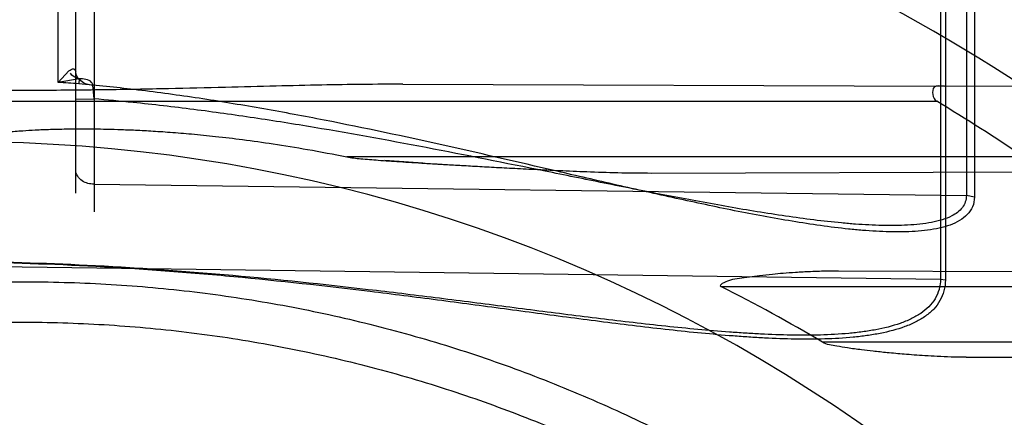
# Model space of a CAD drawing. Header units: millimetres. Extents: x 0 to 297, y 0 to 210.
# Tile 83 of 256: x 147.3631 to 147.4958, y 93.0502 to 93.1039. Entities that reach past the tile are written whole.
import ezdxf

# ---------------------------------------------------------------- set-up
doc = ezdxf.new("R2010")
doc.units = ezdxf.units.MM
doc.header["$LTSCALE"] = 16.335
doc.layers.get('0').update_dxf_attribs({"linetype": 'CONTINUOUS'})
for name, color, linetype in [('01_GLOBAL', 7, 'CONTINUOUS'), ('INTFCLR_1', 7, 'CONTINUOUS'), ('INTFCLR_144815', 7, 'CONTINUOUS')]:
    doc.layers.add(name, color=color, linetype=linetype)

msp = doc.modelspace()

# ---------------------------------------------------------------- linework, layer by layer
at = {"color": 7, "linetype": 'Continuous'}
msp.add_circle((148.0808034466, 92.1164639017), 1.9, dxfattribs=at)
at = {"color": 9, "linetype": 'Continuous'}
msp.add_arc((148.0808034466, 92.1164639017), 1.8756493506, 92.9674534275, 177.0325465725, dxfattribs=at)
at = {"layer": '01_GLOBAL', "color": 7, "linetype": 'Continuous'}
msp.add_circle((148.0808034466, 92.1164639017), 1.925, dxfattribs=at)
at = {"layer": 'INTFCLR_1', "color": 9, "linetype": 'Continuous'}
for p, q in [((147.3682678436, 93.0953962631), (147.3682678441, 93.1742434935)), ((147.3706636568, 93.08044995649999), (147.3706636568, 93.17087953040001)), ((147.3731200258, 93.17087953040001), (147.3731200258, 93.0779503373)), ((147.4907002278, 93.1389978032), (147.4907002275, 93.08012370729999)), ((147.4917817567, 93.1387385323), (147.4917817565, 93.0799226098)), ((147.4871989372, 93.12449613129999), (147.4871989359, 93.0688758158)), ((147.4878626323, 93.1243332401), (147.4878626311, 93.068749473)), ((147.3682678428, 93.0953962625), (147.369739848, 93.096942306)), ((147.3711214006, 93.0958837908), (147.3682678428, 93.0953962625)), ((147.3711211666, 93.0958809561), (147.3710544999, 93.0952179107)), ((147.3731200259, 93.09317871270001), (147.3729576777, 93.0950258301)), ((147.4147430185, 93.0951474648), (147.4877611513, 93.09489258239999)), ((147.3506636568, 93.0928536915), (147.4867015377, 93.0928536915)), ((147.3706636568, 93.0931478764), (147.3731200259, 93.09317871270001)), ((147.4984319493, 93.08535369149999), (147.4071800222, 93.08535369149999)), ((147.4482877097, 93.0831770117), (147.5051468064, 93.08337548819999)), ((147.3731200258, 93.0816687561), (147.4907002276, 93.08012370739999)), ((147.4917817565, 93.0799226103), (147.4907002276, 93.08012370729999)), ((147.3556636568, 93.07060423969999), (147.4871989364, 93.0688758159)), ((147.5223545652, 93.06977182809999), (147.4734423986, 93.06994256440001)), ((147.4871989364, 93.0688758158), (147.4878626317, 93.06874947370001)), ((147.4576236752, 93.06785369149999), (147.5212840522, 93.06785369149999)), ((147.529617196, 93.0603536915), (147.4713170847, 93.0603536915)), ((147.4906789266, 93.0583249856), (147.5346089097, 93.0584783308))]:
    msp.add_line(p, q, dxfattribs=at)
at = {"layer": 'INTFCLR_1', "color": 6, "linetype": 'Continuous'}
msp.add_line((147.498388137, 93.094855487), (147.4877611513, 93.09489258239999), dxfattribs=at)
at = {"layer": 'INTFCLR_1', "color": 7, "linetype": 'Continuous'}
msp.add_line((147.4174590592, 93.0845125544), (147.4123141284, 93.0848470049), dxfattribs=at)
at = {"layer": 'INTFCLR_1', "color": 6, "linetype": 'Continuous'}
for centre, radius, start, end in [((147.3556636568, 92.8766036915), 0.3017258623, 270, 90.00000002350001), ((147.3556636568, 92.8766036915), 0.2867456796, 270, 90.00000002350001), ((147.3570384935, 92.8771286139), 0.2516938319, 55.82187042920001, 58.99173825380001), ((147.3638778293, 92.8804438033), 0.2095489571, 59.1550388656, 63.4249459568)]:
    msp.add_arc(centre, radius, start, end, dxfattribs=at)
at = {"layer": 'INTFCLR_1', "color": 9, "linetype": 'Continuous'}
for centre, radius, start, end in [((147.3556636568, 92.8766036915), 0.2607760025, 56.81755615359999, 90), ((147.3556636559, 92.8766036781), 0.219155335, 85.9729165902, 86.7029528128), ((147.3556636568, 92.8766036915), 0.2107755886, 22.4933176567, 89.9999999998)]:
    msp.add_arc(centre, radius, start, end, dxfattribs=at)
at = {"layer": 'INTFCLR_1', "color": 7, "linetype": 'Continuous'}
msp.add_arc((147.4941153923, 94.34089127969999), 1.2587150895, 266.5084999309, 266.7431427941, dxfattribs=at)
at = {"layer": 'INTFCLR_1', "color": 9, "linetype": 'Continuous'}
for points, knots in [([(147.3697398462, 93.0969423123), (147.3699320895, 93.09708012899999), (147.3703545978, 93.0974514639), (147.3706636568, 93.09697739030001), (147.3706636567, 93.09681301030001)], [0, 0, 0, 0, 0.5899924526, 1, 1, 1, 1]), ([(147.3729576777, 93.0950258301), (147.3723817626, 93.0950599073), (147.3713163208, 93.09534284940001), (147.3706636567, 93.09635228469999), (147.3706636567, 93.09681301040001)], [0, 0, 0, 0, 0.5559904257, 1, 1, 1, 1]), ([(147.3729576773, 93.0950258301), (147.3729487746, 93.09516375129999), (147.3725894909, 93.0958588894), (147.3716943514, 93.09587480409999), (147.371112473, 93.0958854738)], [0, 0, 0, 0, 0.1919067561, 1, 1, 1, 1]), ([(147.4917817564, 93.0799226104), (147.4917817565, 93.0794818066), (147.4915517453, 93.07816267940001), (147.4901562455, 93.07684679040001), (147.4884854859, 93.0761168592), (147.4870257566, 93.0757065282), (147.4848905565, 93.07534406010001), (147.4820365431, 93.07518082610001), (147.4791032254, 93.0752630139), (147.4766771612, 93.0754339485), (147.4741770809, 93.0756708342), (147.4710171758, 93.07606647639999), (147.465891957, 93.0768589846), (147.4594000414, 93.07807685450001), (147.4528677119, 93.0794651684), (147.4475747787, 93.0806452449), (147.4422229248, 93.08186467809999), (147.432826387, 93.08404765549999), (147.4193778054, 93.0871629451), (147.4058565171, 93.0900273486), (147.3949711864, 93.09203675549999), (147.3867673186, 93.09336677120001), (147.3787940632, 93.0944443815), (147.3735470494, 93.0949958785), (147.3710544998, 93.0952179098)], [0, 0, 0, 0, 0.0105992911, 0.0310934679, 0.0424744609, 0.0545634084, 0.0673977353, 0.0945087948, 0.1231162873, 0.1379212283, 0.1529827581, 0.1834962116, 0.2144785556, 0.2776740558, 0.3422856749, 0.375053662, 0.4080688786, 0.4742708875, 0.6070137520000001, 0.7400072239, 0.8065626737, 0.8731611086, 0.9398284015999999, 1, 1, 1, 1]), ([(147.490700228, 93.08012370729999), (147.4907002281, 93.07955709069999), (147.4902757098, 93.0783509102), (147.4888769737, 93.07739507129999), (147.4874231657, 93.0768328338), (147.485979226, 93.07648603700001), (147.4838621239, 93.0761764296), (147.4810347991, 93.0760428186), (147.4781271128, 93.07612005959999), (147.4757208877, 93.0762731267), (147.4732421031, 93.07648312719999), (147.470109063, 93.0768314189), (147.465027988, 93.07752578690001), (147.458590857, 93.0785886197), (147.4521097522, 93.07979690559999), (147.4468592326, 93.0808217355), (147.4415518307, 93.08187911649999), (147.4322320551, 93.0837689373), (147.4188880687, 93.0864579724), (147.4054784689, 93.0889185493), (147.3946862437, 93.09063886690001), (147.386549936, 93.09177537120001), (147.3793568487, 93.0926109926), (147.3748733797, 93.09303110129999), (147.3731200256, 93.0931787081)], [0, 0, 0, 0, 0.0140787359, 0.0291687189, 0.0405751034, 0.0528433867, 0.06594406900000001, 0.0937081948, 0.123024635, 0.1381899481, 0.1536114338, 0.1848321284, 0.2165029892, 0.2810258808, 0.3469149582, 0.3803098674, 0.4139471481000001, 0.4813795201, 0.6165913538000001, 0.7521693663, 0.8200912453, 0.8881179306, 0.9562802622, 1, 1, 1, 1]), ([(147.3731200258, 93.0816687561), (147.3725717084, 93.0816759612), (147.3714408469, 93.0819195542), (147.3706636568, 93.0829917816), (147.3706636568, 93.0835504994)], [0, 0, 0, 0, 0.4953241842, 1, 1, 1, 1]), ([(147.4871989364, 93.0688758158), (147.4871989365, 93.0684024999), (147.4870843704, 93.06747177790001), (147.4865304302, 93.06618607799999), (147.4856585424, 93.06509666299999), (147.4845385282, 93.06419592), (147.4832245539, 93.0634586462), (147.4812149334, 93.0626443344), (147.4790019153, 93.0621009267), (147.4766757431, 93.0617320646), (147.474194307, 93.0614582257), (147.4709803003, 93.06128824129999), (147.4670140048, 93.0612839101), (147.4636270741, 93.0614072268), (147.4608612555, 93.06156520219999), (147.4580374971, 93.06176069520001), (147.4544696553, 93.0620634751), (147.4501484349, 93.06249660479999), (147.4443060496, 93.0631483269), (147.4369417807, 93.0640573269), (147.4280503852, 93.0652069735), (147.4190882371, 93.0663562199), (147.4070127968, 93.0678282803), (147.3948421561, 93.0691167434), (147.3841241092, 93.0699834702), (147.3779556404, 93.0703963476), (147.3689854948, 93.0709098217), (147.3615506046, 93.0711553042), (147.3556636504, 93.071230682)], [0, 0, 0, 0, 0.0104860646, 0.0204761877, 0.0306271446, 0.0410848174, 0.0521313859, 0.0638920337, 0.0890319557, 0.1023818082, 0.1160723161, 0.1443183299, 0.1736348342, 0.2039189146, 0.219389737, 0.2350089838, 0.2666261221, 0.2987127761, 0.3312205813, 0.3968618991, 0.4630987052, 0.529845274, 0.597038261, 0.7326043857, 0.8009458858, 0.8352534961, 0.8695669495, 1, 1, 1, 1]), ([(147.4878626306, 93.0687494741), (147.4878626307, 93.0682517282), (147.4877483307, 93.0672763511), (147.4871942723, 93.0659250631), (147.4863192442, 93.06477669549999), (147.4851927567, 93.0638258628), (147.4838707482, 93.0630475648), (147.4818520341, 93.06218909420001), (147.4796250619, 93.0616140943), (147.477284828, 93.06122367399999), (147.474790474, 93.0609333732), (147.4715592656, 93.06075172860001), (147.4675717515, 93.06074387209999), (147.4641669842, 93.0608708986), (147.4613867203, 93.0610349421), (147.4585480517, 93.06123846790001), (147.4549613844, 93.0615543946), (147.4506175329, 93.06200703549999), (147.4447443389, 93.0626888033), (147.4373414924, 93.0636405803), (147.4284038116, 93.0648451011), (147.4193949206, 93.0660496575), (147.4072570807, 93.06759270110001), (147.3950227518, 93.06894320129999), (147.3842474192, 93.06985058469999), (147.3780463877, 93.07028222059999), (147.369038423, 93.0708177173), (147.3615729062, 93.0710720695), (147.3556636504, 93.0711481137)], [0, 0, 0, 0, 0.0109495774, 0.0213196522, 0.0317515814, 0.042393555, 0.05355310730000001, 0.0653771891, 0.09055277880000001, 0.1038959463, 0.1175707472, 0.1457706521, 0.1750333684, 0.2052626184, 0.220706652, 0.2362998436, 0.2678673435, 0.2999076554, 0.3323720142, 0.397933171, 0.4640942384, 0.5307643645, 0.5978761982, 0.7332556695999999, 0.8014900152, 0.8357407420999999, 0.869995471, 1, 1, 1, 1])]:
    msp.add_open_spline(points, degree=3, knots=knots, dxfattribs=at)
msp.add_open_spline([(147.3711124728, 93.0958854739), (147.370652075, 93.0959675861), (147.3701668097, 93.09624211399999), (147.3699349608, 93.0966482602)], degree=3, dxfattribs=at)
at = {"layer": 'INTFCLR_1', "color": 6, "linetype": 'Continuous'}
for points, knots in [([(147.4147430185, 93.0951474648), (147.4129341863, 93.0951537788), (147.4092966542, 93.09513590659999), (147.4036068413, 93.0950448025), (147.3974417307, 93.0949032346), (147.3905508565, 93.0947256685), (147.3828274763, 93.0945366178), (147.3742569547, 93.09437846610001), (147.3650918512, 93.09429786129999), (147.3588120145, 93.0943120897), (147.3556636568, 93.0943350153)], [0, 0, 0, 0, 0.09183865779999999, 0.1846797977, 0.2889176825, 0.4049349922, 0.5346599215, 0.6811662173, 0.8401472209, 1, 1, 1, 1]), ([(147.4877611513, 93.09489258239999), (147.4872872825, 93.0948942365), (147.4857861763, 93.0952104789), (147.4861535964, 93.0931830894), (147.4867015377, 93.0928536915)], [0, 0, 0, 0, 0.4256836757, 1, 1, 1, 1]), ([(147.3556636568, 93.08737969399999), (147.3556565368, 93.0878737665), (147.357143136, 93.0880401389), (147.3583893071, 93.0883683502), (147.3599499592, 93.0885627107), (147.3616275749, 93.0887480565), (147.3633926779, 93.0888875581), (147.365314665, 93.0890014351), (147.3673822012, 93.0890859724), (147.3693564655, 93.089129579), (147.371171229, 93.0891433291), (147.3727397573, 93.08913859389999), (147.3744704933, 93.08911406), (147.376383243, 93.0890643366), (147.3785011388, 93.0889826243), (147.3808510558, 93.08886027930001), (147.3834647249, 93.088686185), (147.3863797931, 93.0884459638), (147.3896416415, 93.0881207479), (147.3933048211, 93.0876859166), (147.3974357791, 93.0871074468), (147.4021180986, 93.08634432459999), (147.4054208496, 93.08570788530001), (147.4071800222, 93.08535369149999)], [0, 0, 0, 0, 0.0285057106, 0.0566700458, 0.0859345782, 0.1158534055, 0.1550320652, 0.1877298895, 0.2270074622, 0.2743724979, 0.3016524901, 0.3317002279, 0.3648588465, 0.4015053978, 0.4420802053, 0.4871264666, 0.5372499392, 0.5931896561, 0.6558574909, 0.7263470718, 0.8059856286, 0.8964777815, 1, 1, 1, 1]), ([(147.3556636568, 93.06832643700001), (147.3575452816, 93.06840660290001), (147.3613111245, 93.06851146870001), (147.3669618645, 93.06850219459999), (147.3726099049, 93.06832636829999), (147.3782502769, 93.06798414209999), (147.3838781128, 93.067475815), (147.3894885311, 93.0668018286), (147.395076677, 93.0659627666), (147.4006377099, 93.0649593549), (147.4061668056, 93.0637924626), (147.4116591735, 93.0624630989), (147.4171100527, 93.06097241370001), (147.4225147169, 93.0593216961), (147.4278684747, 93.0575123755), (147.4331666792, 93.05554601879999), (147.438404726, 93.0534243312), (147.4435780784, 93.0511491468), (147.4486823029, 93.0487224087), (147.4537129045, 93.04614624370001), (147.4586655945, 93.04342284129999), (147.4635359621, 93.04055461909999), (147.4683199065, 93.0375439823), (147.4730131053, 93.0343936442), (147.4776115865, 93.03110626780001), (147.4821112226, 93.0276848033), (147.4865082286, 93.02413212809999), (147.4907986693, 93.0204514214), (147.4949789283, 93.01664578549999), (147.4990452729, 93.0127186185), (147.5029942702, 93.008673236), (147.5068224, 93.004513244), (147.5105264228, 93.000242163), (147.5141030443, 92.9958637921), (147.5175492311, 92.99138184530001), (147.5208619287, 92.9868002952), (147.5240383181, 92.9821230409), (147.5270755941, 92.9773542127), (147.52997116, 92.97249788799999), (147.5327224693, 92.96755833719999), (147.5353271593, 92.9625398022), (147.5377829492, 92.9574466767), (147.540087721, 92.95228335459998), (147.5422394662, 92.9470543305), (147.5442363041, 92.9417641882), (147.5454631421, 92.93819961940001), (147.5460501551, 92.9364087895)], [0, 0, 0, 0, 0.0227205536, 0.0454410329, 0.06816134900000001, 0.09088163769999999, 0.1136018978, 0.1363221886, 0.1590426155, 0.1817632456, 0.2044840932, 0.2272051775, 0.2499266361, 0.2726484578, 0.2953706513, 0.3180932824, 0.3408163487, 0.363539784, 0.3862638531, 0.4089891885, 0.4317141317, 0.4544408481, 0.4771673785, 0.4998953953, 0.5226228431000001, 0.5453516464, 0.5680799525, 0.5908095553, 0.6135387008, 0.6362690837, 0.6589990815, 0.6817302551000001, 0.7044610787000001, 0.7271930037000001, 0.7499246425, 0.7726572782, 0.7953897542, 0.8181230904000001, 0.8408563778, 0.8635903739, 0.8863244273, 0.90905904, 0.9317938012, 0.9545290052, 0.9772643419, 1, 1, 1, 1]), ([(147.3556636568, 93.0628981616), (147.3593784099, 93.0630505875), (147.3668190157, 93.0631325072), (147.3779643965, 93.06258836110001), (147.3890774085, 93.06137488), (147.4001528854, 93.05948748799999), (147.4111257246, 93.0569261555), (147.4217583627, 93.05375460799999), (147.4321569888, 93.04997292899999), (147.4423175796, 93.0455845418), (147.4523615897, 93.0405071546), (147.4620791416, 93.0348335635), (147.4714308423, 93.0285879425), (147.4803857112, 93.0217931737), (147.4889108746, 93.0144745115), (147.4969786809, 93.006656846), (147.5045579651, 92.9983717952), (147.5116230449, 92.9896477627), (147.5181444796, 92.9805235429), (147.5241035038, 92.9710286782), (147.5294813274, 92.96119369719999), (147.5342574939, 92.95105629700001), (147.5384131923, 92.9406595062), (147.5419364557, 92.9300373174), (147.5448170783, 92.9192224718), (147.5470449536, 92.90825211), (147.5486113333, 92.8971679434), (147.5495102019, 92.8860147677), (147.5497390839, 92.8748392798), (147.5492991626, 92.8636809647), (147.548193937, 92.85257658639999), (147.5464275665, 92.8415592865), (147.5440063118, 92.8306672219), (147.54093851, 92.81993868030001), (147.5372359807, 92.8094150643), (147.5329137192, 92.79913768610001), (147.5279896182, 92.7891448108), (147.5224805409, 92.77946730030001), (147.5164087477, 92.770142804), (147.5097968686, 92.7612036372), (147.5026699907, 92.75268027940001), (147.4950470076, 92.7445947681), (147.4869609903, 92.73698271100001), (147.4784363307, 92.72986534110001), (147.4695078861, 92.7232709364), (147.4602055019, 92.7172218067), (147.4505665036, 92.71174038), (147.4406349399, 92.7068491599), (147.4306493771, 92.702648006), (147.4209252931, 92.6991999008), (147.4118952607, 92.6965311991), (147.4037200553, 92.6945360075), (147.3964382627, 92.6930808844), (147.3895220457, 92.69196609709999), (147.382373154, 92.6910812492), (147.3744248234, 92.6904217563), (147.3654192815, 92.690082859), (147.3590572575, 92.6901699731), (147.3556636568, 92.6903092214)], [0, 0, 0, 0, 0.0185657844, 0.0371317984, 0.05569073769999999, 0.0743563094, 0.09320240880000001, 0.1119235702, 0.129729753, 0.1484268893, 0.1671582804, 0.1858963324, 0.2045840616, 0.2232805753, 0.241995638, 0.2606572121, 0.2793460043, 0.298034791, 0.3166822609, 0.3353170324, 0.3539796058, 0.3726237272, 0.3912431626, 0.4098577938, 0.4284754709, 0.4470981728, 0.4657246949, 0.4843423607, 0.5029403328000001, 0.5215094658, 0.5400731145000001, 0.5586325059, 0.5771954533, 0.5957587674, 0.6143211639, 0.6328711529, 0.651401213, 0.6699184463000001, 0.6884460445, 0.7069331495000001, 0.7254085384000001, 0.7438945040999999, 0.7623917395, 0.7808314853, 0.7993176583, 0.8177869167, 0.8362093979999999, 0.8546575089, 0.8730374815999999, 0.8902753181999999, 0.9061521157, 0.9200376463, 0.9322836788, 0.9432240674, 0.9550134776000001, 0.9682465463, 0.9830392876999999, 1, 1, 1, 1]), ([(147.4906789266, 93.0583249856), (147.4899945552, 93.0583225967), (147.4886918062, 93.0583429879), (147.4868377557, 93.0584178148), (147.4851794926, 93.05851287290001), (147.4836931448, 93.058616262), (147.4819939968, 93.05875167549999), (147.4801540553, 93.05892065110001), (147.4782340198, 93.059120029), (147.4764482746, 93.0593324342), (147.474804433, 93.05954298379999), (147.4730643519, 93.05985724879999), (147.4718835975, 93.0600154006), (147.4713170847, 93.0603536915)], [0, 0, 0, 0, 0.105204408, 0.2002450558, 0.2852284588, 0.3605267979, 0.4292798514, 0.5472482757, 0.6445682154, 0.7259512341, 0.8238787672, 0.8985686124, 1, 1, 1, 1])]:
    msp.add_open_spline(points, degree=3, knots=knots, dxfattribs=at)
at = {"layer": 'INTFCLR_1', "color": 7, "linetype": 'Continuous'}
for points, knots in [([(147.4071800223, 93.08535369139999), (147.4078067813, 93.0852366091), (147.4092282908, 93.08508488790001), (147.4111106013, 93.0849328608), (147.4128591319, 93.084807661), (147.4143658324, 93.0847063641), (147.4160097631, 93.0846013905), (147.4178053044, 93.084491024), (147.4197635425, 93.08437343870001), (147.4218964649, 93.08424863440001), (147.424221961, 93.0841162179), (147.4267626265, 93.0839755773), (147.4295431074, 93.0838257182), (147.4325926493, 93.0836683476), (147.4359535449, 93.083507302), (147.4396892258, 93.0833516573), (147.4438406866, 93.08320889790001), (147.4467584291, 93.0831860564), (147.4482877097, 93.0831770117)], [0, 0, 0, 0, 0.0464524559, 0.1039735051, 0.1376438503, 0.1741562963, 0.2139944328, 0.2576554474, 0.3052176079, 0.3569188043, 0.4133153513, 0.4749160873, 0.5423024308, 0.6161812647, 0.6973861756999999, 0.7874396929, 0.8885822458, 1, 1, 1, 1]), ([(147.4734423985, 93.06994256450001), (147.4729882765, 93.0699436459), (147.4717360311, 93.0699372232), (147.4698126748, 93.069879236), (147.4677813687, 93.06976896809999), (147.4660706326, 93.0696416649), (147.4644511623, 93.0694962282), (147.4629370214, 93.06932926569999), (147.4614813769, 93.0691562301), (147.4600302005, 93.0688950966), (147.4590392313, 93.06886328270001), (147.4572082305, 93.0680666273), (147.4576236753, 93.06785369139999)], [0, 0, 0, 0, 0.08430598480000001, 0.2324668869, 0.3571549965, 0.461983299, 0.550786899, 0.6594351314, 0.7429957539, 0.8283614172, 0.9133339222, 1, 1, 1, 1])]:
    msp.add_open_spline(points, degree=3, knots=knots, dxfattribs=at)
at = {"layer": 'INTFCLR_144815', "color": 6, "linetype": 'Continuous'}
for radius in [0.3190566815, 0.3040475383]:
    msp.add_circle((147.3556636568, 92.8766036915), radius, dxfattribs=at)
for radius, start, end in [(0.4398395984, 313.9937911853, 154.5150993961), (0.4217045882, 71.6563998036, 156.0440844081), (0.4149257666, 70.9981667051, 162.0018332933), (0.3305190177, 45.0000000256, 314.9999999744), (0.329927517, 44.99999995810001, 315.0000000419), (0.3294494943, 44.99999997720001, 315.0000000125), (0.2978344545, 25.6072723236, 64.3927276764), (0.2828253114, 27.0737153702, 62.92628462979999)]:
    msp.add_arc((147.3556636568, 92.8766036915), radius, start, end, dxfattribs=at)
at = {"layer": 'INTFCLR_144815', "color": 9, "linetype": 'Continuous'}
for radius, start, end in [(0.4367478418, 71.617857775, 156.0236179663), (0.4317480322, 71.6178577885, 156.0236179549), (0.4132177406, 70.768222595, 162.2317774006)]:
    msp.add_arc((147.3556636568, 92.8766036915), radius, start, end, dxfattribs=at)

doc.saveas('drawing.dxf')
